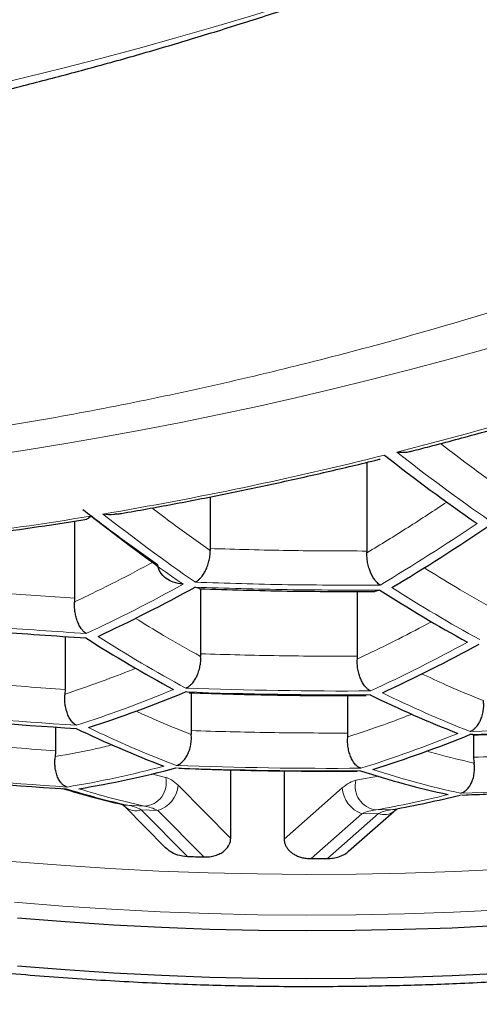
# Model space of a CAD drawing. Header units: millimetres. Extents: x 8 to 869, y 12 to 812.
# Tile 180 of 230: x 487.24 to 489.24, y 652.91 to 657.18. Entities that reach past the tile are written whole.
import ezdxf

# ---------------------------------------------------------------- set-up
doc = ezdxf.new("R2010")
doc.units = ezdxf.units.MM

msp = doc.modelspace()

# ---------------------------------------------------------------- linework, layer by layer
at = {"color": 7, "linetype": 'Continuous', "lineweight": 30}
for p, q in [((488.7488, 654.8748), (488.7488, 655.2603)), ((488.0678, 655.1099), (488.0678, 654.8854)), ((487.4816, 654.6698), (487.4816, 655.0051)), ((488.0678, 654.8854), (488.068, 654.8778)), ((488.7485, 654.8671), (488.7488, 654.8748)), ((488.0218, 654.7115), (488.0024, 654.7179)), ((488.0265, 654.7111), (488.0265, 654.4286)), ((487.4806, 654.6541), (487.4816, 654.6698)), ((488.7075, 654.418), (488.7075, 654.6997)), ((488.8037, 654.7053), (488.7825, 654.6996)), ((487.4403, 654.2738), (487.4403, 654.504)), ((488.0265, 654.4286), (488.027, 654.4168)), ((488.7069, 654.4061), (488.7075, 654.418)), ((487.4387, 654.2536), (487.4403, 654.2738)), ((487.9769, 654.2605), (487.9609, 654.2632)), ((487.9852, 654.2592), (487.9852, 654.095)), ((488.6662, 654.0844), (488.6662, 654.2478)), ((488.7621, 654.2507), (488.7447, 654.2485)), ((487.399, 654.0074), (487.399, 654.1101)), ((487.9852, 654.095), (487.9861, 654.0787)), ((488.6651, 654.068), (488.6662, 654.0844)), ((489.2081, 654.0775), (489.1943, 654.0777)), ((489.2111, 654.0763), (489.2111, 653.9791)), ((488.1573, 653.6271), (488.1573, 653.9255)), ((488.3891, 653.9208), (488.3891, 653.6235)), ((487.6981, 653.7651), (487.8747, 653.5868)), ((488.6686, 653.5711), (488.8648, 653.7445))]:
    msp.add_line(p, q, dxfattribs=at)
at = {"color": 252, "linetype": 'Continuous', "lineweight": 0}
for p, q in [((487.8751, 653.8922), (487.8136, 653.9073)), ((488.798, 653.8979), (488.7008, 653.8793)), ((488.1573, 653.6271), (487.9288, 653.8578)), ((488.6415, 653.8467), (488.3891, 653.6235)), ((487.7103, 653.7707), (487.7827, 653.7668)), ((487.8408, 653.7481), (487.7692, 653.7516)), ((487.7692, 653.7516), (487.97, 653.5488)), ((487.8408, 653.7481), (488.0405, 653.5464)), ((488.7266, 653.7342), (488.5061, 653.5392)), ((488.7985, 653.7355), (488.5766, 653.5393)), ((488.7985, 653.7355), (488.7266, 653.7342)), ((488.7876, 653.7511), (488.8603, 653.7527))]:
    msp.add_line(p, q, dxfattribs=at)
at = {"color": 252, "linetype": 'Continuous', "lineweight": 0, "flags": 128}
for points in [[(487.7103, 653.7707), (487.6958, 653.7721), (487.6881, 653.774)], [(488.8603, 653.7527), (488.8745, 653.7537), (488.8814, 653.7551)], [(487.2079, 653.5275), (487.4198, 653.5104), (487.6324, 653.4964), (487.8456, 653.4854), (488.0592, 653.4775), (488.2732, 653.4726), (488.4873, 653.4708), (488.7015, 653.4721), (488.9155, 653.4764), (489.1292, 653.4837), (489.3425, 653.4941)], [(487.2193, 653.3501), (487.4293, 653.3332), (487.64, 653.3193), (487.8514, 653.3085), (488.0631, 653.3006), (488.2752, 653.2958), (488.4875, 653.294), (488.6998, 653.2952), (488.9119, 653.2995), (489.1238, 653.3067), (489.3352, 653.317)]]:
    msp.add_lwpolyline(points, dxfattribs=at)
at = {"color": 7, "linetype": 'Continuous', "lineweight": 30, "flags": 128}
for points in [[(487.2318, 653.2824), (487.4397, 653.2657), (487.6484, 653.252), (487.8577, 653.2412), (488.0675, 653.2334), (488.2775, 653.2286), (488.4877, 653.2268), (488.6979, 653.2281), (488.908, 653.2323), (489.1178, 653.2395), (489.3272, 653.2497)], [(489.3272, 653.0401), (489.1178, 653.0299), (488.908, 653.0227), (488.6979, 653.0185), (488.4877, 653.0172), (488.2775, 653.019), (488.0675, 653.0238), (487.8577, 653.0316), (487.6484, 653.0424), (487.4397, 653.0561), (487.2318, 653.0728)]]:
    msp.add_lwpolyline(points, dxfattribs=at)
at = {"color": 252, "linetype": 'Continuous', "lineweight": 0}
for centre, radius, start, end in [((483.276, 673.4861), 17.029, 268.10355, 304.67876), ((484.6207, 672.1121), 17.0064, 268.07838, 304.70393), ((484.6607, 671.8988), 17.1219, 284.25975, 288.52257), ((484.9505, 670.7473), 15.9344, 279.58297, 284.07273), ((493.9849, 661.7847), 8.2506, 231.75994, 235.22437), ((485.1466, 669.5684), 14.7393, 274.59843, 279.38495), ((492.5892, 661.4356), 8.1529, 231.8244, 235.32658), ((492.6464, 661.4487), 8.1588, 231.82049, 235.32037), ((484.386, 662.1372), 8.6281, 300.8112, 304.12165), ((484.5583, 660.884), 7.0268, 295.02256, 298.86999), ((492.327, 660.121), 6.4228, 237.29621, 241.24807), ((490.9654, 659.8108), 6.2936, 237.47798, 241.50194), ((485.875, 660.5259), 6.8932, 294.77695, 298.69163), ((485.7585, 659.4536), 5.6089, 287.9694, 292.5499), ((488.6539, 672.9563), 18.7059, 267.87683, 270.33159), ((488.656, 672.9961), 18.7291, 267.87835, 270.33007), ((491.001, 658.7039), 4.953, 243.8137, 248.6279), ((488.6302, 672.5173), 18.4344, 263.95122, 266.4506), ((488.631, 672.3592), 18.2901, 271.76471, 274.27848), ((488.6332, 672.4001), 18.3172, 271.76081, 274.27085), ((489.6265, 658.429), 4.7981, 244.2275, 249.179), ((487.0894, 659.1268), 5.4458, 287.449, 292.153), ((486.7156, 658.2722), 4.4822, 279.396, 284.897), ((488.6043, 672.0155), 18.0843, 267.83463, 270.37379), ((488.5769, 671.5063), 17.6922, 263.73469, 266.33957), ((488.6021, 671.9735), 18.0533, 267.83245, 270.37597), ((489.9598, 657.5541), 3.8166, 251.894, 257.8179), ((487.7756, 653.8689), 0.1023, 274.0245, 13.2132), ((487.8057, 653.8664), 0.1234, 286.5202, 356.0216), ((488.7998, 653.8529), 0.1025, 165.0372, 263.1777), ((488.578, 671.3457), 17.5398, 271.87764, 274.49935), ((488.5803, 671.3892), 17.5751, 271.8721, 274.48854), ((488.548, 657.4056), 3.7302, 252.8106, 257.0216), ((488.6024, 657.3996), 3.7241, 252.761, 257.2848), ((488.7689, 653.8547), 0.1276, 183.5867, 250.6771), ((488.0358, 658.0624), 4.3764, 279.8919, 284.091), ((487.7447, 653.8167), 0.0695, 227.7981, 290.6084), ((488.824, 653.7969), 0.0665, 247.4982, 307.9478)]:
    msp.add_arc(centre, radius, start, end, dxfattribs=at)
at = {"color": 7, "linetype": 'Continuous', "lineweight": 30}
for centre, radius, start, end in [((493.9304, 661.7699), 8.2486, 231.76121, 235.22639), ((484.4412, 662.1221), 8.6221, 300.80506, 304.11762), ((484.6121, 660.8684), 7.023, 295.01578, 298.86507), ((492.2715, 660.1072), 6.4192, 237.30123, 241.25507), ((490.9074, 659.7988), 6.2863, 237.48844, 241.51656), ((485.9311, 660.5119), 6.8857, 294.76281, 298.68136), ((485.813, 659.439), 5.6038, 287.9534, 292.5377), ((490.9447, 658.6914), 4.9481, 243.8264, 248.6448), ((488.628, 672.4763), 18.4073, 263.94362, 266.44671), ((489.5682, 658.4187), 4.79, 244.2499, 249.2089), ((487.1459, 659.1142), 5.4371, 287.4207, 292.1315), ((488.5746, 671.4629), 17.657, 263.72394, 266.33406), ((486.7705, 658.2593), 4.4762, 279.364, 284.8718), ((489.9033, 657.5435), 3.8111, 251.9209, 257.8525), ((488.0891, 658.0673), 4.383, 280.1339, 284.0435), ((488.5064, 668.4886), 14.9494, 267.94358, 268.21402), ((488.5078, 668.548), 15.0088, 269.99339, 270.26275)]:
    msp.add_arc(centre, radius, start, end, dxfattribs=at)
at = {"color": 252, "linetype": 'Continuous', "lineweight": 0}
for points, knots in [([(471.0656, 660.937), (471.0764, 660.8321), (471.098, 660.6223), (471.1452, 660.3082), (471.2034, 659.9942), (471.2737, 659.6804), (471.356, 659.3671), (471.4502, 659.0544), (471.5564, 658.7423), (471.6748, 658.4312), (471.7996, 658.1349), (471.9292, 657.8533), (472.0618, 657.5863), (472.2036, 657.3207), (472.3547, 657.0566), (472.5152, 656.794), (472.685, 656.5331), (472.8642, 656.2741), (473.0539, 656.0157), (473.2543, 655.758), (473.4655, 655.5013), (473.6866, 655.247), (473.9202, 654.9926), (474.1667, 654.7383), (474.4265, 654.4843), (474.6971, 654.2337), (474.9781, 653.9868), (475.2696, 653.744), (475.5717, 653.5052), (475.8847, 653.2705), (476.2084, 653.0403), (476.5427, 652.8147), (476.8834, 652.5968), (477.2301, 652.3865), (477.5824, 652.184), (477.9445, 651.9867), (478.2936, 651.8067), (478.6276, 651.643), (478.9447, 651.4948), (479.2864, 651.3425), (479.654, 651.1873), (480.0487, 651.0302), (480.4518, 650.8794), (480.8629, 650.7354), (481.2609, 650.6051), (481.6444, 650.4877), (482.0121, 650.382), (482.3851, 650.2818), (482.763, 650.1871), (483.1453, 650.0982), (483.5292, 650.0159), (483.9144, 649.9402), (484.3006, 649.8709), (484.6903, 649.8077), (485.0849, 649.7505), (485.4843, 649.6995), (485.8883, 649.6547), (486.2945, 649.6166), (486.7058, 649.5848), (487.122, 649.5598), (487.5427, 649.5416), (487.9643, 649.5307), (488.3648, 649.5272), (488.7439, 649.53), (489.1012, 649.5379), (489.4581, 649.5509), (489.8155, 649.5692), (490.1733, 649.5927), (490.5312, 649.6214), (490.8875, 649.6553), (491.2548, 649.6957), (491.6327, 649.7432), (492.0204, 649.7984), (492.4051, 649.8596), (492.7881, 649.9271), (493.169, 650.0008), (493.5476, 650.0807), (493.9221, 650.1662), (494.2945, 650.2579), (494.6648, 650.3556), (495.0325, 650.4595), (495.395, 650.5688), (495.7531, 650.6835), (496.1066, 650.8036), (496.4552, 650.9291), (496.7979, 651.0594), (497.1356, 651.1947), (497.4682, 651.335), (497.7955, 651.4801), (498.1164, 651.6294), (498.4329, 651.7838), (498.7446, 651.9433), (499.0514, 652.1076), (499.3513, 652.2758), (499.6489, 652.4504), (499.9438, 652.6315), (500.2356, 652.819), (500.5196, 653.0101), (500.7896, 653.2), (501.0459, 653.3883), (501.2894, 653.5747), (501.5461, 653.7796), (501.8139, 654.0036), (502.0907, 654.2475), (502.3569, 654.4948), (502.6197, 654.7521), (502.878, 655.0195), (503.1308, 655.2971), (503.374, 655.5806), (503.6071, 655.8698), (503.8298, 656.1646), (504.0319, 656.4507), (504.2151, 656.7275), (504.3809, 656.9946), (504.5371, 657.2635), (504.6837, 657.534), (504.8207, 657.8061), (504.9482, 658.0797), (505.0661, 658.3545), (505.1751, 658.6318), (505.2749, 658.9116), (505.3655, 659.1938), (505.4464, 659.4769), (505.5183, 659.7637), (505.5809, 660.054), (505.6336, 660.3478), (505.6768, 660.6422), (505.6969, 660.8387), (505.7069, 660.937)], [0, 0, 0, 0, 0.009676, 0.019353, 0.029029, 0.038747, 0.048466, 0.058183, 0.067939, 0.077695, 0.08745, 0.095942, 0.104436, 0.112929, 0.121421, 0.12992, 0.138419, 0.146919, 0.155417, 0.164055, 0.172694, 0.181333, 0.18997, 0.198897, 0.207826, 0.216756, 0.225682, 0.234581, 0.243486, 0.252394, 0.261301, 0.270205, 0.279103, 0.287669, 0.296238, 0.304807, 0.313372, 0.320362, 0.327353, 0.334343, 0.342517, 0.350697, 0.358877, 0.367056, 0.375229, 0.38218, 0.389137, 0.396096, 0.403055, 0.410011, 0.416962, 0.423763, 0.430566, 0.437369, 0.444169, 0.451064, 0.457962, 0.46486, 0.471755, 0.478814, 0.485877, 0.49294, 0.499999, 0.505982, 0.511968, 0.517953, 0.523936, 0.529988, 0.536041, 0.542095, 0.548146, 0.55485, 0.561557, 0.568264, 0.574968, 0.581759, 0.588553, 0.595347, 0.602139, 0.609068, 0.615999, 0.62293, 0.629859, 0.636849, 0.643841, 0.650833, 0.657822, 0.664882, 0.671943, 0.679005, 0.686064, 0.693263, 0.700463, 0.707663, 0.714862, 0.722411, 0.729962, 0.737513, 0.745062, 0.752086, 0.759111, 0.766136, 0.774937, 0.783741, 0.792544, 0.801346, 0.810862, 0.820379, 0.829894, 0.839682, 0.849472, 0.85926, 0.867918, 0.876578, 0.885237, 0.893895, 0.902559, 0.911225, 0.919891, 0.928556, 0.93735, 0.946147, 0.954943, 0.963738, 0.972803, 0.981869, 0.990935, 1, 1, 1, 1]), ([(473.0052, 659.4158), (473.0397, 659.3123), (473.1087, 659.1052), (473.2285, 658.7965), (473.3604, 658.4891), (473.5055, 658.1836), (473.6635, 657.88), (473.8346, 657.5784), (474.0187, 657.2792), (474.2159, 656.9824), (474.4298, 656.6833), (474.6614, 656.3822), (474.9115, 656.0796), (475.1647, 655.7937), (475.419, 655.5244), (475.6723, 655.2711), (475.9369, 655.0213), (476.2128, 654.7752), (476.5001, 654.5329), (476.7988, 654.2947), (477.109, 654.0609), (477.4305, 653.8317), (477.7409, 653.6226), (478.0376, 653.4328), (478.3183, 653.2612), (478.6063, 653.0933), (478.9, 652.93), (479.1994, 652.7714), (479.5042, 652.6175), (479.8159, 652.4678), (480.1344, 652.3224), (480.4596, 652.1815), (480.7915, 652.0452), (481.13, 651.9138), (481.4801, 651.7856), (481.8422, 651.6612), (482.2164, 651.5408), (482.5971, 651.4267), (482.9597, 651.3258), (483.3029, 651.2368), (483.6254, 651.1587), (483.9515, 651.0851), (484.281, 651.0163), (484.6139, 650.9524), (484.9499, 650.8935), (485.2888, 650.8396), (485.6358, 650.7902), (485.9909, 650.7455), (486.3541, 650.706), (486.7192, 650.6723), (487.0802, 650.6451), (487.4369, 650.624), (487.7889, 650.6089), (488.1415, 650.5993), (488.4945, 650.5953), (488.8475, 650.5972), (489.2003, 650.6047), (489.5526, 650.6178), (489.9107, 650.6368), (490.2744, 650.6621), (490.6432, 650.6941), (491.0101, 650.732), (491.3996, 650.7789), (491.8106, 650.8363), (492.2421, 650.9056), (492.6705, 650.9834), (493.0951, 651.0698), (493.5155, 651.1644), (493.9313, 651.267), (494.3419, 651.3775), (494.7471, 651.4957), (495.1185, 651.6127), (495.4575, 651.7266), (495.7655, 651.8361), (496.0685, 651.9497), (496.3993, 652.0804), (496.7558, 652.2295), (497.1352, 652.3987), (497.5097, 652.5762), (497.8786, 652.7621), (498.2415, 652.9562), (498.5706, 653.1429), (498.8682, 653.3208), (499.1365, 653.4887), (499.3979, 653.6598), (499.6805, 653.8533), (499.9816, 654.0703), (500.2978, 654.3119), (500.6017, 654.5581), (500.8934, 654.8087), (501.1727, 655.0634), (501.4465, 655.3283), (501.7137, 655.6033), (501.9732, 655.8887), (502.2082, 656.1651), (502.4207, 656.4317), (502.6128, 656.688), (502.7946, 656.9465), (502.966, 657.2071), (503.1273, 657.4696), (503.2783, 657.7339), (503.4192, 657.9998), (503.5512, 658.2699), (503.6741, 658.5442), (503.7873, 658.8225), (503.8906, 659.102), (503.9504, 659.2892), (503.9803, 659.3828)], [0, 0, 0, 0, 0.011929, 0.02386, 0.035789, 0.047719, 0.05965, 0.071579, 0.083509, 0.095441, 0.107371, 0.119915, 0.132462, 0.145006, 0.155908, 0.166812, 0.177714, 0.188618, 0.199523, 0.210426, 0.221331, 0.232237, 0.243142, 0.251829, 0.260518, 0.269207, 0.277894, 0.286451, 0.29501, 0.30357, 0.312126, 0.320685, 0.329247, 0.337809, 0.346367, 0.355315, 0.364266, 0.373217, 0.382164, 0.389432, 0.396703, 0.403974, 0.411242, 0.418512, 0.425784, 0.433057, 0.440326, 0.447952, 0.455581, 0.46321, 0.470835, 0.478107, 0.485381, 0.492656, 0.499927, 0.507198, 0.514473, 0.521748, 0.52902, 0.53671, 0.544404, 0.552098, 0.559788, 0.569053, 0.578321, 0.587586, 0.596954, 0.606326, 0.615695, 0.62516, 0.634627, 0.644092, 0.651667, 0.659244, 0.666821, 0.674396, 0.684494, 0.694594, 0.704692, 0.715164, 0.725639, 0.736112, 0.744526, 0.752941, 0.761357, 0.769771, 0.780988, 0.792207, 0.803424, 0.814639, 0.825856, 0.837072, 0.84911, 0.861151, 0.873189, 0.883652, 0.894117, 0.904583, 0.915046, 0.925508, 0.935972, 0.946436, 0.956898, 0.967672, 0.978449, 0.989226, 1, 1, 1, 1]), ([(504.5758, 659.4086), (504.5402, 659.2996), (504.469, 659.0814), (504.3448, 658.756), (504.2078, 658.4322), (504.0567, 658.1102), (503.892, 657.7902), (503.7133, 657.4724), (503.5208, 657.157), (503.3142, 656.8443), (503.1091, 656.5561), (502.9086, 656.2922), (502.7156, 656.0518), (502.5138, 655.8136), (502.2937, 655.5671), (502.0538, 655.313), (501.7925, 655.0518), (501.5196, 654.7942), (501.2351, 654.5403), (500.9388, 654.2904), (500.6307, 654.0448), (500.3109, 653.8036), (499.9793, 653.5672), (499.6593, 653.3516), (499.3533, 653.1557), (499.0639, 652.9788), (498.767, 652.8056), (498.4634, 652.6367), (498.1531, 652.4722), (497.8362, 652.3122), (497.5122, 652.1565), (497.181, 652.0054), (496.8428, 651.8589), (496.4976, 651.7173), (496.1456, 651.5808), (495.7815, 651.4475), (495.4048, 651.3182), (495.0155, 651.1931), (494.6195, 651.0746), (494.2302, 650.9663), (493.8486, 650.8679), (493.4755, 650.7786), (493.0979, 650.6953), (492.7141, 650.6177), (492.3242, 650.5461), (491.9286, 650.4808), (491.5294, 650.4223), (491.1298, 650.371), (490.73, 650.3268), (490.3304, 650.2897), (489.9288, 650.2594), (489.5257, 650.2359), (489.1335, 650.22), (488.7526, 650.2109), (488.3832, 650.208), (488.0138, 650.211), (487.6448, 650.2199), (487.2764, 650.2347), (486.9089, 650.2553), (486.5427, 650.2816), (486.1711, 650.3142), (485.7946, 650.3535), (485.4135, 650.3997), (485.0351, 650.452), (484.6707, 650.5087), (484.3201, 650.5691), (483.9833, 650.6326), (483.6497, 650.7009), (483.2812, 650.7822), (482.8794, 650.8785), (482.4466, 650.9919), (482.0195, 651.1134), (481.5985, 651.2428), (481.184, 651.38), (480.8022, 651.5156), (480.4517, 651.6479), (480.1308, 651.7757), (479.8157, 651.9076), (479.5066, 652.0436), (479.2034, 652.1835), (478.9063, 652.3272), (478.6152, 652.4745), (478.3268, 652.6272), (478.0415, 652.7852), (477.7594, 652.9487), (477.4841, 653.1155), (477.208, 653.2901), (476.932, 653.4728), (476.6565, 653.6638), (476.3889, 653.858), (476.1292, 654.0553), (475.8773, 654.2556), (475.6332, 654.4588), (475.397, 654.6647), (475.1431, 654.8963), (474.875, 655.1546), (474.5962, 655.4404), (474.3482, 655.7113), (474.1282, 655.9661), (473.9334, 656.2041), (473.7472, 656.4442), (473.5581, 656.7022), (473.368, 656.9785), (473.1792, 657.2734), (473.0027, 657.5706), (472.8384, 657.8698), (472.6865, 658.1709), (472.5457, 658.4757), (472.4168, 658.7839), (472.2988, 659.0954), (472.2307, 659.3042), (472.1967, 659.4086)], [0, 0, 0, 0, 0.012016, 0.024033, 0.036048, 0.048064, 0.060082, 0.072098, 0.084115, 0.096133, 0.10815, 0.117635, 0.127123, 0.13661, 0.146096, 0.156851, 0.167607, 0.178362, 0.189118, 0.199876, 0.210632, 0.221389, 0.232148, 0.242905, 0.251473, 0.260044, 0.268615, 0.277183, 0.285693, 0.294205, 0.302717, 0.311226, 0.319737, 0.328252, 0.336766, 0.345277, 0.354177, 0.363082, 0.371986, 0.380886, 0.388912, 0.396942, 0.404972, 0.412998, 0.42114, 0.429286, 0.437432, 0.445574, 0.453556, 0.461544, 0.469534, 0.477521, 0.485503, 0.492781, 0.500061, 0.507341, 0.514619, 0.521895, 0.529175, 0.536455, 0.543732, 0.551421, 0.559114, 0.566808, 0.574497, 0.581517, 0.58854, 0.595563, 0.602583, 0.612044, 0.621507, 0.630968, 0.64052, 0.650076, 0.659629, 0.667457, 0.675287, 0.683117, 0.690945, 0.698771, 0.706599, 0.714428, 0.722254, 0.730365, 0.738477, 0.74659, 0.754701, 0.763481, 0.772263, 0.781045, 0.789825, 0.798603, 0.807384, 0.816165, 0.824943, 0.836647, 0.848353, 0.860056, 0.869478, 0.878902, 0.888325, 0.897747, 0.909039, 0.920333, 0.931625, 0.942916, 0.954209, 0.965501, 0.977, 0.988501, 1, 1, 1, 1]), ([(494.2205, 658.2521), (494.091, 658.1685), (493.8324, 658.0013), (493.4397, 657.7628), (493.0442, 657.5337), (492.6453, 657.3147), (492.2434, 657.1056), (491.8366, 656.9058), (491.4368, 656.7207), (491.0446, 656.5499), (490.6624, 656.3933), (490.2794, 656.2464), (489.8955, 656.1089), (489.5107, 655.981), (489.1135, 655.8592), (488.7046, 655.7446), (488.2847, 655.6386), (487.866, 655.5446), (487.4485, 655.4626), (487.0321, 655.3926), (486.6188, 655.3349), (486.1962, 655.2879), (485.7653, 655.253), (485.3253, 655.2312), (484.8893, 655.2241), (484.4568, 655.2302), (484.1723, 655.2465), (484.03, 655.2546)], [0, 0, 0, 0, 0.0397364, 0.0794008, 0.1190259, 0.1586445, 0.1982897, 0.2379942, 0.2782473, 0.3152331, 0.3521728, 0.3890928, 0.4260199, 0.4629806, 0.5000015, 0.5404084, 0.5807374, 0.621023, 0.6612996, 0.7016019, 0.7419643, 0.7818787, 0.8255224, 0.8691127, 0.9126932, 0.9563078, 1, 1, 1, 1]), ([(489.3355, 655.1444), (489.2816, 655.1825), (489.1924, 655.2456), (489.1027, 655.3141), (489.0672, 655.3413)], [0, 0, 0, 0, 0.603778, 1, 1, 1, 1]), ([(488.068, 654.8778), (488.0142, 654.9157), (487.9302, 654.9748), (487.8458, 655.0391), (487.8155, 655.0621)], [0, 0, 0, 0, 0.640925, 1, 1, 1, 1]), ([(489.0952, 655.0875), (489.0391, 655.0503), (488.9232, 654.9737), (488.808, 654.9034), (488.7485, 654.8671)], [0, 0, 0, 0, 0.484119, 1, 1, 1, 1]), ([(487.8238, 654.8283), (487.7689, 654.7989), (487.6541, 654.7375), (487.5401, 654.6827), (487.4806, 654.6541)], [0, 0, 0, 0, 0.477959, 1, 1, 1, 1]), ([(489.2946, 654.6257), (489.2407, 654.6561), (489.1415, 654.712), (489.0415, 654.7743), (488.9958, 654.8028)], [0, 0, 0, 0, 0.542876, 1, 1, 1, 1]), ([(488.0024, 654.7179), (488.1359, 654.7136), (488.403, 654.705), (488.6701, 654.7052), (488.8037, 654.7053)], [0, 0, 0, 0, 0.499858, 1, 1, 1, 1]), ([(488.8054, 654.7268), (488.6718, 654.7267), (488.4047, 654.7265), (488.1376, 654.7351), (488.0041, 654.7394)], [0, 0, 0, 0, 0.50014, 1, 1, 1, 1]), ([(487.5305, 654.5168), (487.3967, 654.5255), (487.1292, 654.543), (486.8625, 654.5693), (486.7292, 654.5824)], [0, 0, 0, 0, 0.500242, 1, 1, 1, 1]), ([(488.027, 654.4168), (487.9732, 654.4467), (487.8788, 654.4993), (487.7837, 654.5581), (487.7428, 654.5834)], [0, 0, 0, 0, 0.569953, 1, 1, 1, 1]), ([(489.0289, 654.5676), (488.981, 654.5423), (488.8733, 654.4851), (488.7663, 654.4344), (488.7069, 654.4061)], [0, 0, 0, 0, 0.444287, 1, 1, 1, 1]), ([(487.7459, 654.366), (487.7031, 654.349), (487.6001, 654.3082), (487.4982, 654.2737), (487.4387, 654.2536)], [0, 0, 0, 0, 0.416171, 1, 1, 1, 1]), ([(489.2538, 654.2253), (489.1999, 654.2471), (489.1109, 654.2832), (489.0209, 654.3256), (488.9854, 654.3423)], [0, 0, 0, 0, 0.604937, 1, 1, 1, 1]), ([(487.9861, 654.0787), (487.9324, 654.0998), (487.8526, 654.1312), (487.772, 654.1682), (487.7457, 654.1803)], [0, 0, 0, 0, 0.674109, 1, 1, 1, 1]), ([(488.9444, 654.167), (488.9108, 654.154), (488.8171, 654.1178), (488.7245, 654.0875), (488.6651, 654.068)], [0, 0, 0, 0, 0.358805, 1, 1, 1, 1]), ([(487.6449, 654.0334), (487.6218, 654.0278), (487.5383, 654.0076), (487.4561, 653.993), (487.3966, 653.9825)], [0, 0, 0, 0, 0.277068, 1, 1, 1, 1]), ([(489.2132, 653.9541), (489.1594, 653.9663), (489.0915, 653.9817), (489.0226, 654.0023), (489.0083, 654.0066)], [0, 0, 0, 0, 0.792408, 1, 1, 1, 1]), ([(487.9288, 653.8578), (487.9195, 653.8664), (487.901, 653.8835), (487.8837, 653.8893), (487.8751, 653.8922)], [0, 0, 0, 0, 0.503928, 1, 1, 1, 1]), ([(488.7008, 653.8793), (488.6913, 653.8767), (488.6722, 653.8715), (488.6518, 653.855), (488.6415, 653.8467)], [0, 0, 0, 0, 0.496072, 1, 1, 1, 1]), ([(487.7692, 653.7516), (487.7593, 653.7562), (487.7397, 653.7654), (487.7201, 653.7689), (487.7103, 653.7707)], [0, 0, 0, 0, 0.500475, 1, 1, 1, 1]), ([(487.7827, 653.7668), (487.7924, 653.7651), (487.8118, 653.7617), (487.8311, 653.7526), (487.8408, 653.7481)], [0, 0, 0, 0, 0.499532, 1, 1, 1, 1]), ([(488.7266, 653.7342), (488.7368, 653.7385), (488.7572, 653.7469), (488.7775, 653.7497), (488.7876, 653.7511)], [0, 0, 0, 0, 0.500468, 1, 1, 1, 1]), ([(488.8603, 653.7527), (488.8501, 653.7513), (488.8295, 653.7483), (488.8088, 653.7398), (488.7985, 653.7355)], [0, 0, 0, 0, 0.499525, 1, 1, 1, 1])]:
    msp.add_open_spline(points, degree=3, knots=knots, dxfattribs=at)
at = {"color": 7, "linetype": 'Continuous', "lineweight": 30}
for points, knots in [([(482.741, 656.4499), (482.804, 656.4459), (482.9365, 656.4375), (483.1401, 656.4289), (483.3513, 656.4231), (483.5637, 656.4208), (483.7771, 656.4219), (483.9916, 656.4264), (484.2071, 656.4344), (484.4236, 656.4458), (484.6409, 656.4606), (484.8591, 656.4789), (485.0781, 656.5006), (485.2978, 656.5257), (485.5182, 656.5543), (485.7393, 656.5863), (485.9609, 656.6217), (486.1831, 656.6605), (486.4057, 656.7027), (486.6288, 656.7484), (486.8523, 656.7974), (487.0762, 656.8499), (487.3003, 656.9057), (487.5246, 656.9649), (487.7492, 657.0275), (487.9739, 657.0935), (488.1987, 657.1628), (488.4235, 657.2354), (488.6483, 657.3114), (488.8731, 657.3907), (489.0978, 657.4734), (489.3223, 657.5593), (489.5467, 657.6485), (489.7708, 657.7411), (489.9946, 657.8369), (490.2182, 657.936), (490.4414, 658.0383), (490.6641, 658.1439), (490.8865, 658.2527), (491.1084, 658.3648), (491.3298, 658.4802), (491.5506, 658.5987), (491.771, 658.7206), (491.9907, 658.8456), (492.2023, 658.9696), (492.4132, 659.0964), (492.6157, 659.2215), (492.8115, 659.3452), (492.9343, 659.4253), (492.9928, 659.4635)], [0, 0, 0, 0, 0.019234, 0.040468, 0.061712, 0.082964, 0.104226, 0.125496, 0.146775, 0.168063, 0.18936, 0.210665, 0.23198, 0.253303, 0.274635, 0.295975, 0.317325, 0.338685, 0.360053, 0.381432, 0.40282, 0.424219, 0.445628, 0.467047, 0.488479, 0.509921, 0.531377, 0.552845, 0.574326, 0.595822, 0.617333, 0.638859, 0.660403, 0.681964, 0.703545, 0.725146, 0.746769, 0.768416, 0.790088, 0.811789, 0.833519, 0.855283, 0.877082, 0.898922, 0.920805, 0.940486, 0.962407, 0.98208, 1, 1, 1, 1]), ([(473.2235, 658.3332), (473.2327, 658.3142), (473.2684, 658.2407), (473.3343, 658.1136), (473.4209, 657.9519), (473.5113, 657.7912), (473.6049, 657.6314), (473.7021, 657.4725), (473.8027, 657.3145), (473.9067, 657.1574), (474.0141, 657.0011), (474.1251, 656.8457), (474.2389, 656.6918), (474.3558, 656.5395), (474.4755, 656.3889), (474.5983, 656.2395), (474.7242, 656.0915), (474.8529, 655.9451), (474.9843, 655.8004), (475.1184, 655.6574), (475.2553, 655.5159), (475.3948, 655.3762), (475.537, 655.2381), (475.6816, 655.1018), (475.8287, 654.9674), (475.9783, 654.8347), (476.1304, 654.7038), (476.2849, 654.5745), (476.4421, 654.447), (476.6017, 654.3211), (476.7636, 654.197), (476.9276, 654.075), (477.0936, 653.9549), (477.2617, 653.8367), (477.4319, 653.7205), (477.6042, 653.6062), (477.7787, 653.4937), (477.9544, 653.3836), (478.1318, 653.2756), (478.3107, 653.1698), (478.492, 653.0657), (478.6754, 652.9634), (478.8604, 652.8631), (479.047, 652.7649), (479.2348, 652.6689), (479.4236, 652.5752), (479.6133, 652.484), (479.8046, 652.3946), (479.9976, 652.3072), (480.1924, 652.2217), (480.388, 652.1384), (480.5845, 652.0574), (480.782, 651.9786), (480.9804, 651.902), (481.1799, 651.8275), (481.3805, 651.7551), (481.5818, 651.6849), (481.784, 651.6169), (481.9872, 651.551), (482.1918, 651.487), (482.3979, 651.425), (482.6051, 651.365), (482.8132, 651.307), (483.022, 651.2512), (483.2311, 651.1976), (483.4404, 651.1463), (483.6496, 651.0972), (483.859, 651.0503), (484.0688, 651.0056), (484.2791, 650.9629), (484.4898, 650.9224), (484.7008, 650.884), (484.9122, 650.8477), (485.1241, 650.8135), (485.3363, 650.7814), (485.549, 650.7513), (485.7622, 650.7233), (485.976, 650.6974), (486.1899, 650.6736), (486.4039, 650.6518), (486.6182, 650.6322), (486.8334, 650.6145), (487.0493, 650.5988), (487.2654, 650.5852), (487.4815, 650.5737), (487.6974, 650.5643), (487.9126, 650.5569), (488.1269, 650.5517), (488.3401, 650.5485), (488.5523, 650.5474), (488.7647, 650.5483), (488.9777, 650.5513), (489.1914, 650.5563), (489.4051, 650.5634), (489.6187, 650.5725), (489.8324, 650.5837), (490.0462, 650.597), (490.2601, 650.6123), (490.4741, 650.6297), (490.6883, 650.6492), (490.9026, 650.6708), (491.1164, 650.6944), (491.3296, 650.72), (491.542, 650.7477), (491.7539, 650.7774), (491.9648, 650.809), (492.1743, 650.8426), (492.3829, 650.8782), (492.591, 650.9158), (492.799, 650.9555), (493.0069, 650.9974), (493.2146, 651.0414), (493.4224, 651.0875), (493.6299, 651.1359), (493.837, 651.1863), (494.0434, 651.2388), (494.249, 651.2934), (494.4538, 651.35), (494.6578, 651.4087), (494.8609, 651.4694), (495.0631, 651.5322), (495.2644, 651.5971), (495.4645, 651.664), (495.6632, 651.7328), (495.8607, 651.8036), (496.0569, 651.8763), (496.252, 651.9511), (496.446, 652.028), (496.6389, 652.107), (496.831, 652.1881), (497.022, 652.2714), (497.2123, 652.3569), (497.4018, 652.4447), (497.59, 652.5346), (497.7766, 652.6265), (497.9614, 652.7202), (498.1448, 652.816), (498.3267, 652.9138), (498.507, 653.0136), (498.6855, 653.1154), (498.8622, 653.2191), (499.0367, 653.3245), (499.2089, 653.4316), (499.3796, 653.5407), (499.5486, 653.6519), (499.7161, 653.7653), (499.8815, 653.8806), (500.0448, 653.9977), (500.2061, 654.1167), (500.3654, 654.2376), (500.5226, 654.3604), (500.6779, 654.4853), (500.8309, 654.6121), (500.9815, 654.7405), (501.1295, 654.8705), (501.275, 655.0023), (501.418, 655.1357), (501.5585, 655.2709), (501.6966, 655.4078), (501.8323, 655.5466), (501.9652, 655.687), (502.0953, 655.8289), (502.2226, 655.9721), (502.3472, 656.1172), (502.4691, 656.2639), (502.5881, 656.4121), (502.7041, 656.5615), (502.8169, 656.7122), (502.9263, 656.8636), (503.0328, 657.0167), (503.1364, 657.1712), (503.2371, 657.3275), (503.3345, 657.4846), (503.428, 657.6426), (503.4913, 657.7523), (503.5224, 657.8095), (503.5246, 657.8135)], [0, 0, 0, 0, 0.002432, 0.009386, 0.016326, 0.023255, 0.030174, 0.037084, 0.043989, 0.050888, 0.057783, 0.064677, 0.071573, 0.078368, 0.08517, 0.091952, 0.09871, 0.105439, 0.112137, 0.118799, 0.125421, 0.132041, 0.138613, 0.14515, 0.151654, 0.158127, 0.16457, 0.170987, 0.177378, 0.183754, 0.190095, 0.196396, 0.202661, 0.208891, 0.21509, 0.22126, 0.227404, 0.233524, 0.239533, 0.245547, 0.251546, 0.257522, 0.263468, 0.269378, 0.275246, 0.281067, 0.286836, 0.292549, 0.298303, 0.304005, 0.309666, 0.315288, 0.320873, 0.326425, 0.331947, 0.33744, 0.342908, 0.348323, 0.353721, 0.359115, 0.364499, 0.369866, 0.375211, 0.38053, 0.385818, 0.39107, 0.396281, 0.401449, 0.406608, 0.411745, 0.416858, 0.42195, 0.427023, 0.43208, 0.437123, 0.442154, 0.447176, 0.452191, 0.457202, 0.462174, 0.467152, 0.472139, 0.47713, 0.482117, 0.487094, 0.492056, 0.496999, 0.501916, 0.506804, 0.511657, 0.516507, 0.521405, 0.526304, 0.531208, 0.536117, 0.541035, 0.545964, 0.550905, 0.555861, 0.560834, 0.565828, 0.570841, 0.575822, 0.580828, 0.585844, 0.590857, 0.595853, 0.600843, 0.605865, 0.61091, 0.615981, 0.621079, 0.62621, 0.63138, 0.636569, 0.641777, 0.647007, 0.652258, 0.657531, 0.662827, 0.668146, 0.67349, 0.678855, 0.684233, 0.689627, 0.695045, 0.700489, 0.705963, 0.71147, 0.717011, 0.722592, 0.728214, 0.733881, 0.73961, 0.745324, 0.751076, 0.756864, 0.762685, 0.768538, 0.774419, 0.780326, 0.786256, 0.792201, 0.798154, 0.804199, 0.810268, 0.816365, 0.822493, 0.828653, 0.834849, 0.841085, 0.847362, 0.853684, 0.860017, 0.866376, 0.872764, 0.879182, 0.885632, 0.892117, 0.898638, 0.905211, 0.911765, 0.918363, 0.925001, 0.931671, 0.938368, 0.945085, 0.951815, 0.95855, 0.965271, 0.972104, 0.978939, 0.98578, 0.992627, 0.999483, 1, 1, 1, 1]), ([(471.4486, 657.9763), (471.4506, 657.9722), (471.4807, 657.9101), (471.542, 657.7909), (471.6328, 657.6188), (471.7273, 657.448), (471.825, 657.2785), (471.9259, 657.1104), (472.0301, 656.9432), (472.1377, 656.7772), (472.2486, 656.6123), (472.3625, 656.4489), (472.4795, 656.2869), (472.5997, 656.1262), (472.7229, 655.967), (472.8492, 655.809), (472.9787, 655.6524), (473.1113, 655.4971), (473.2467, 655.3435), (473.3849, 655.1914), (473.526, 655.0409), (473.6699, 654.892), (473.8166, 654.7447), (473.9659, 654.5992), (474.1178, 654.4554), (474.2722, 654.3135), (474.4291, 654.1734), (474.5883, 654.0353), (474.7498, 653.899), (474.9139, 653.7645), (475.0803, 653.6318), (475.249, 653.501), (475.4196, 653.3723), (475.5924, 653.2457), (475.7672, 653.1209), (475.9441, 652.9981), (476.1231, 652.8772), (476.3043, 652.7583), (476.4876, 652.6411), (476.673, 652.5259), (476.86, 652.4128), (477.0487, 652.3019), (477.2389, 652.1931), (477.431, 652.0863), (477.6247, 651.9815), (477.8202, 651.8787), (478.0173, 651.778), (478.216, 651.6794), (478.4163, 651.5828), (478.6182, 651.4882), (478.8216, 651.3957), (479.0266, 651.3052), (479.2327, 651.2169), (479.4398, 651.1308), (479.6475, 651.0471), (479.8561, 650.9656), (480.0657, 650.8863), (480.2762, 650.8091), (480.4878, 650.7341), (480.7004, 650.6612), (480.9141, 650.5904), (481.1289, 650.5216), (481.3448, 650.455), (481.5618, 650.3903), (481.78, 650.3277), (481.9984, 650.2674), (482.2174, 650.2092), (482.437, 650.1533), (482.6582, 650.0992), (482.8806, 650.0471), (483.1039, 649.997), (483.328, 649.9491), (483.5525, 649.9032), (483.7773, 649.8595), (484.0022, 649.8181), (484.2269, 649.7788), (484.4513, 649.7418), (484.6752, 649.707), (484.8983, 649.6745), (485.1226, 649.644), (485.3485, 649.6153), (485.5761, 649.5886), (485.8038, 649.564), (486.0316, 649.5414), (486.2594, 649.521), (486.4873, 649.5027), (486.7153, 649.4865), (486.9434, 649.4723), (487.1718, 649.4603), (487.4004, 649.4503), (487.6292, 649.4424), (487.8584, 649.4365), (488.0877, 649.4327), (488.3165, 649.4311), (488.5445, 649.4315), (488.7719, 649.4339), (488.9994, 649.4385), (489.2271, 649.4451), (489.4549, 649.4537), (489.6827, 649.4645), (489.9106, 649.4773), (490.1385, 649.4922), (490.3663, 649.5092), (490.594, 649.5282), (490.8215, 649.5493), (491.0488, 649.5725), (491.2759, 649.5978), (491.5023, 649.625), (491.7279, 649.6544), (491.9527, 649.6857), (492.1767, 649.719), (492.4, 649.7544), (492.6228, 649.7918), (492.845, 649.8313), (493.0667, 649.8728), (493.288, 649.9165), (493.5088, 649.9622), (493.7292, 650.0101), (493.9492, 650.06), (494.1689, 650.1122), (494.3885, 650.1665), (494.6069, 650.2228), (494.824, 650.2811), (495.0399, 650.3413), (495.2554, 650.4037), (495.4707, 650.4684), (495.6856, 650.5353), (495.8998, 650.6043), (496.1132, 650.6755), (496.3254, 650.7487), (496.5364, 650.8239), (496.7459, 650.901), (496.9537, 650.98), (497.1594, 651.0608), (497.3622, 651.1429), (497.5646, 651.2274), (497.7667, 651.3142), (497.9693, 651.4039), (498.1703, 651.4955), (498.3696, 651.5891), (498.5673, 651.6846), (498.7635, 651.7821), (498.9581, 651.8817), (499.1512, 651.9833), (499.3428, 652.0869), (499.5329, 652.1927), (499.7217, 652.3007), (499.9089, 652.4107), (500.0942, 652.5227), (500.2776, 652.6366), (500.4591, 652.7525), (500.6389, 652.8704), (500.8168, 652.9903), (500.9926, 653.1121), (501.1663, 653.2358), (501.3382, 653.3616), (501.5081, 653.4893), (501.6752, 653.6185), (501.84, 653.7495), (502.0025, 653.8823), (502.1632, 654.0172), (502.3212, 654.1539), (502.4768, 654.2921), (502.6297, 654.4321), (502.7801, 654.5738), (502.928, 654.7172), (503.0734, 654.8623), (503.2163, 655.0093), (503.3568, 655.1582), (503.4948, 655.3089), (503.6299, 655.4612), (503.7621, 655.6149), (503.8914, 655.7701), (504.0179, 655.9269), (504.1413, 656.0851), (504.2618, 656.2448), (504.3793, 656.4059), (504.4936, 656.5683), (504.6048, 656.732), (504.7126, 656.8966), (504.8172, 657.0625), (504.9186, 657.2296), (505.0169, 657.3981), (505.1118, 657.5675), (505.2031, 657.7379), (505.2734, 657.8735), (505.312, 657.9525), (505.3226, 657.9742)], [0, 0, 0, 0, 0.000463, 0.006957, 0.013435, 0.019896, 0.026334, 0.032748, 0.039133, 0.045549, 0.051925, 0.05828, 0.064614, 0.070929, 0.077226, 0.083508, 0.089775, 0.09603, 0.102273, 0.108462, 0.11465, 0.120816, 0.126956, 0.13307, 0.139157, 0.145215, 0.151244, 0.157241, 0.163208, 0.16914, 0.175079, 0.180965, 0.186817, 0.192639, 0.198431, 0.204196, 0.209936, 0.215651, 0.221345, 0.227018, 0.232673, 0.238255, 0.243829, 0.249375, 0.254894, 0.260386, 0.265852, 0.271294, 0.27671, 0.282103, 0.287474, 0.292822, 0.298149, 0.303432, 0.308674, 0.313884, 0.319066, 0.324221, 0.329351, 0.334458, 0.339543, 0.34461, 0.349659, 0.354693, 0.359713, 0.364724, 0.369655, 0.3746, 0.379544, 0.38448, 0.389405, 0.394316, 0.399208, 0.404079, 0.408925, 0.413743, 0.41853, 0.423284, 0.428001, 0.432677, 0.43745, 0.442208, 0.446951, 0.451679, 0.456396, 0.461103, 0.465802, 0.470495, 0.475184, 0.479871, 0.484558, 0.489246, 0.493938, 0.498631, 0.503277, 0.507925, 0.512579, 0.51724, 0.521907, 0.526582, 0.531265, 0.535955, 0.540654, 0.545361, 0.550077, 0.554803, 0.559538, 0.564279, 0.569015, 0.57375, 0.578491, 0.583239, 0.587997, 0.592766, 0.59755, 0.602349, 0.607167, 0.612004, 0.616864, 0.621749, 0.62666, 0.631606, 0.636518, 0.641451, 0.646422, 0.651428, 0.656464, 0.661529, 0.666617, 0.671727, 0.676852, 0.68199, 0.687137, 0.692286, 0.697432, 0.702526, 0.707802, 0.713094, 0.718403, 0.723732, 0.729083, 0.734457, 0.739857, 0.745285, 0.750742, 0.756231, 0.761755, 0.767325, 0.772903, 0.77851, 0.784146, 0.789814, 0.795518, 0.801238, 0.806983, 0.812771, 0.818594, 0.82444, 0.830244, 0.836145, 0.842062, 0.847998, 0.853956, 0.859936, 0.865941, 0.871972, 0.878032, 0.884122, 0.890246, 0.896419, 0.902595, 0.908795, 0.915018, 0.921263, 0.927531, 0.933819, 0.940127, 0.946454, 0.952799, 0.959154, 0.965497, 0.971896, 0.978301, 0.984714, 0.991136, 0.997571, 1, 1, 1, 1]), ([(488.9423, 655.3088), (488.9684, 655.3154), (489.0692, 655.3409), (489.2447, 655.3887), (489.4689, 655.4521), (489.6932, 655.5192), (489.8964, 655.5826), (490.0248, 655.6252), (490.0785, 655.6429)], [0, 0, 0, 0, 0.069117, 0.266224, 0.463437, 0.660761, 0.8582, 1, 1, 1, 1]), ([(487.6631, 655.035), (487.6699, 655.0362), (487.7504, 655.0494), (487.9053, 655.0779), (488.1276, 655.121), (488.3504, 655.1677), (488.5736, 655.2181), (488.7253, 655.2536), (488.8026, 655.2733), (488.8054, 655.274)], [0, 0, 0, 0, 0.017815, 0.212608, 0.407489, 0.602458, 0.797519, 0.992674, 1, 1, 1, 1]), ([(488.8782, 655.3045), (488.8872, 655.3039), (488.904, 655.3026), (488.9237, 655.3046), (488.936, 655.3069), (488.9407, 655.3081), (488.9423, 655.3085)], [0, 0, 0, 0, 0.412988, 0.765993, 0.920106, 1, 1, 1, 1]), ([(486.3831, 654.8726), (486.4496, 654.8782), (486.5888, 654.8902), (486.8015, 654.9125), (487.021, 654.9386), (487.2412, 654.9684), (487.4119, 654.9935), (487.5094, 655.0097), (487.5331, 655.0136)], [0, 0, 0, 0, 0.174783, 0.365621, 0.556538, 0.747535, 0.938613, 1, 1, 1, 1]), ([(487.5501, 655.0264), (487.545, 655.0206), (487.5388, 655.0136), (487.5339, 655.014), (487.533, 655.0141)], [0, 0, 0, 0, 0.825713, 1, 1, 1, 1]), ([(487.663, 655.036), (487.6585, 655.0349), (487.6395, 655.0304), (487.619, 655.0332), (487.6032, 655.0353)], [0, 0, 0, 0, 0.23151, 1, 1, 1, 1]), ([(488.0041, 654.7394), (488.0068, 654.741), (488.0128, 654.7445), (488.0217, 654.7523), (488.0317, 654.7632), (488.0412, 654.7769), (488.0487, 654.7908), (488.0541, 654.8029), (488.0594, 654.8167), (488.0647, 654.8354), (488.0682, 654.8577), (488.0681, 654.8711), (488.068, 654.8778)], [0, 0, 0, 0, 0.08363, 0.185292, 0.278754, 0.403573, 0.510302, 0.564737, 0.631385, 0.759225, 0.881487, 1, 1, 1, 1]), ([(488.8054, 654.7268), (488.8027, 654.7288), (488.7976, 654.7323), (488.7899, 654.74), (488.7814, 654.7505), (488.7724, 654.7649), (488.7653, 654.7796), (488.7604, 654.7919), (488.7558, 654.8056), (488.7512, 654.8244), (488.7481, 654.8469), (488.7484, 654.8605), (488.7485, 654.8671)], [0, 0, 0, 0, 0.094475, 0.172947, 0.269105, 0.399393, 0.513356, 0.564387, 0.629191, 0.757572, 0.880553, 1, 1, 1, 1]), ([(487.951, 654.7306), (487.9365, 654.7325), (487.9102, 654.736), (487.8755, 654.7551), (487.8544, 654.7776), (487.8436, 654.7995), (487.8414, 654.8109), (487.8403, 654.8165)], [0, 0, 0, 0, 0.2809628, 0.5083152, 0.7617771, 0.8839641, 1, 1, 1, 1]), ([(488.0218, 654.7112), (488.1486, 654.7072), (488.4021, 654.6992), (488.6557, 654.6993), (488.7825, 654.6993)], [0, 0, 0, 0, 0.499975, 1, 1, 1, 1]), ([(487.5305, 654.5168), (487.5277, 654.5187), (487.5228, 654.522), (487.5153, 654.5294), (487.5069, 654.5399), (487.4979, 654.5559), (487.4899, 654.5761), (487.4842, 654.5971), (487.4808, 654.6175), (487.4793, 654.6368), (487.4802, 654.6485), (487.4806, 654.6541)], [0, 0, 0, 0, 0.097498, 0.168363, 0.268976, 0.414701, 0.549859, 0.675078, 0.791145, 0.899046, 1, 1, 1, 1]), ([(486.7275, 654.5635), (486.8607, 654.5503), (487.1274, 654.524), (487.3949, 654.5065), (487.5287, 654.4977)], [0, 0, 0, 0, 0.499756, 1, 1, 1, 1]), ([(482.2588, 654.5383), (482.2757, 654.5277), (482.3353, 654.4903), (482.4408, 654.4281), (482.5751, 654.3515), (482.7125, 654.2769), (482.8526, 654.2041), (482.9955, 654.1332), (483.1411, 654.0642), (483.2892, 653.9972), (483.44, 653.9321), (483.5879, 653.8711), (483.7379, 653.812), (483.8847, 653.7568), (484.0387, 653.7015), (484.1893, 653.65), (484.3416, 653.6003), (484.4899, 653.5542), (484.6396, 653.5098), (484.7908, 653.4672), (484.9434, 653.4263), (485.0972, 653.3871), (485.2523, 653.3497), (485.4086, 653.3142), (485.566, 653.2803), (485.7244, 653.2483), (485.8838, 653.2181), (486.0441, 653.1897), (486.2053, 653.1632), (486.3672, 653.1384), (486.5297, 653.1155), (486.6929, 653.0945), (486.8565, 653.0753), (487.0204, 653.0579), (487.1844, 653.0424), (487.3484, 653.0287), (487.5119, 653.017), (487.6742, 653.0071), (487.8338, 652.9991), (487.9865, 652.993), (488.1223, 652.989), (488.2412, 652.9865), (488.3661, 652.9847), (488.4544, 652.9844), (488.5078, 652.9843)], [0, 0, 0, 0, 0.010631, 0.037526, 0.06443, 0.091341, 0.118257, 0.145177, 0.172101, 0.199028, 0.22596, 0.252896, 0.277081, 0.303958, 0.328113, 0.355009, 0.379134, 0.403247, 0.427346, 0.451431, 0.475501, 0.499557, 0.523599, 0.547625, 0.571637, 0.595633, 0.619612, 0.643574, 0.667517, 0.691438, 0.715335, 0.739203, 0.763036, 0.786825, 0.810554, 0.834202, 0.857728, 0.881058, 0.90404, 0.926293, 0.946546, 0.962198, 0.97718, 1, 1, 1, 1]), ([(488.5078, 652.9843), (488.5696, 652.9845), (488.656, 652.9848), (488.7835, 652.9867), (488.8918, 652.989), (489.021, 652.9928), (489.1566, 652.998), (489.2987, 653.0048), (489.4453, 653.0132), (489.5953, 653.0234), (489.7479, 653.0353), (489.9025, 653.0489), (490.0584, 653.0644), (490.2155, 653.0817), (490.3733, 653.1008), (490.5315, 653.1218), (490.6899, 653.1446), (490.8484, 653.1693), (491.0068, 653.1959), (491.1649, 653.2243), (491.3225, 653.2545), (491.4796, 653.2866), (491.6359, 653.3206), (491.7915, 653.3564), (491.9462, 653.3941), (492.0999, 653.4335), (492.2525, 653.4748), (492.4039, 653.5179), (492.554, 653.5629), (492.7028, 653.6096), (492.8501, 653.6581), (492.996, 653.7083), (493.1402, 653.7603), (493.2829, 653.8141), (493.4237, 653.8696), (493.5628, 653.9268), (493.7001, 653.9857), (493.8354, 654.0463), (493.9687, 654.1086), (494.0999, 654.1726), (494.2291, 654.2381), (494.356, 654.3054), (494.4807, 654.3742), (494.603, 654.4447), (494.6944, 654.499), (494.7442, 654.5302), (494.7549, 654.5369)], [0, 0, 0, 0, 0.026441, 0.037012, 0.054582, 0.072813, 0.092364, 0.11277, 0.133843, 0.155434, 0.177437, 0.199773, 0.222383, 0.245222, 0.268255, 0.291452, 0.314792, 0.338256, 0.361829, 0.385499, 0.409255, 0.433088, 0.456992, 0.480959, 0.504985, 0.529064, 0.553192, 0.577367, 0.601584, 0.625841, 0.650136, 0.674466, 0.698831, 0.723226, 0.747652, 0.772107, 0.796589, 0.821097, 0.845629, 0.870185, 0.894762, 0.919359, 0.943975, 0.968609, 0.993257, 1, 1, 1, 1]), ([(487.9626, 654.2798), (487.9656, 654.2811), (487.9715, 654.2839), (487.9806, 654.2906), (487.9906, 654.3003), (488.0007, 654.3135), (488.0085, 654.3274), (488.014, 654.3395), (488.0193, 654.3533), (488.0245, 654.3724), (488.0278, 654.3956), (488.0272, 654.4098), (488.027, 654.4168)], [0, 0, 0, 0, 0.089954, 0.179818, 0.274569, 0.401941, 0.512027, 0.563589, 0.630108, 0.757866, 0.880481, 1, 1, 1, 1]), ([(488.7639, 654.2673), (488.7597, 654.2697), (488.7518, 654.2742), (488.7403, 654.2863), (488.73, 654.3013), (488.7211, 654.3191), (488.7138, 654.3392), (488.7087, 654.3614), (488.7059, 654.3848), (488.7066, 654.3991), (488.7069, 654.4061)], [0, 0, 0, 0, 0.1391369, 0.2603089, 0.3950266, 0.5145473, 0.6271185, 0.7555596, 0.8791517, 1, 1, 1, 1]), ([(487.4889, 654.1183), (487.4859, 654.1199), (487.4804, 654.1227), (487.473, 654.1291), (487.4646, 654.1382), (487.4556, 654.1522), (487.4472, 654.172), (487.4413, 654.1933), (487.438, 654.2146), (487.4368, 654.235), (487.4381, 654.2476), (487.4387, 654.2536)], [0, 0, 0, 0, 0.100782, 0.181218, 0.256086, 0.40301, 0.539546, 0.666453, 0.784678, 0.89539, 1, 1, 1, 1]), ([(487.9769, 654.2595), (488.1049, 654.2554), (488.3608, 654.2472), (488.6167, 654.2474), (488.7447, 654.2475)], [0, 0, 0, 0, 0.499978, 1, 1, 1, 1]), ([(489.196, 654.0916), (489.1987, 654.0928), (489.2049, 654.0954), (489.2139, 654.102), (489.2238, 654.1117), (489.233, 654.1243), (489.24, 654.1376), (489.2448, 654.1493), (489.2494, 654.1629), (489.2536, 654.1815), (489.2557, 654.2042), (489.2544, 654.2183), (489.2538, 654.2253)], [0, 0, 0, 0, 0.083606, 0.185224, 0.278659, 0.403471, 0.510233, 0.564683, 0.631322, 0.759165, 0.881452, 1, 1, 1, 1]), ([(489.2082, 654.0761), (489.3368, 654.0808), (489.5942, 654.0901), (489.8509, 654.1079), (489.9794, 654.1168)], [0, 0, 0, 0, 0.499435, 1, 1, 1, 1]), ([(487.921, 653.9442), (487.9243, 653.9452), (487.9302, 653.947), (487.9394, 653.9525), (487.9497, 653.9609), (487.9603, 653.9736), (487.9685, 653.9873), (487.974, 653.9993), (487.9794, 654.013), (487.9845, 654.0324), (487.9875, 654.0564), (487.9866, 654.0713), (487.9861, 654.0787)], [0, 0, 0, 0, 0.093954, 0.174301, 0.27037, 0.400156, 0.513251, 0.563749, 0.628927, 0.756529, 0.879454, 1, 1, 1, 1]), ([(488.7223, 653.9317), (488.7199, 653.9325), (488.7154, 653.9342), (488.7091, 653.9381), (488.7038, 653.9423), (488.6962, 653.9496), (488.6869, 653.9621), (488.6772, 653.9822), (488.6701, 654.0041), (488.6657, 654.0265), (488.6637, 654.0483), (488.6647, 654.0616), (488.6651, 654.068)], [0, 0, 0, 0, 0.078073, 0.145509, 0.202306, 0.252047, 0.399192, 0.535767, 0.662764, 0.781417, 0.893234, 1, 1, 1, 1]), ([(487.3966, 653.9825), (487.3973, 653.9867), (487.3987, 653.9954), (487.3989, 654.0034), (487.399, 654.0074)], [0, 0, 0, 0, 0.49355, 1, 1, 1, 1]), ([(487.4474, 653.8502), (487.4427, 653.852), (487.4346, 653.8552), (487.4251, 653.8636), (487.4184, 653.8716), (487.4115, 653.882), (487.4042, 653.8977), (487.3981, 653.919), (487.3948, 653.941), (487.394, 653.9626), (487.3958, 653.9759), (487.3966, 653.9825)], [0, 0, 0, 0, 0.147923, 0.258742, 0.319884, 0.392647, 0.530318, 0.658627, 0.778712, 0.891957, 1, 1, 1, 1]), ([(489.1544, 653.8235), (489.1576, 653.8244), (489.1638, 653.8261), (489.173, 653.8315), (489.1831, 653.8399), (489.1929, 653.8518), (489.2002, 653.8649), (489.2052, 653.8764), (489.2098, 653.8898), (489.214, 653.9087), (489.2157, 653.9321), (489.214, 653.9468), (489.2132, 653.9541)], [0, 0, 0, 0, 0.0907665, 0.1797489, 0.274463, 0.4018329, 0.5119809, 0.5635855, 0.6300854, 0.7578312, 0.880459, 1, 1, 1, 1]), ([(489.2111, 653.9791), (489.2112, 653.9752), (489.2114, 653.9672), (489.2126, 653.9585), (489.2132, 653.9541)], [0, 0, 0, 0, 0.4935292, 1, 1, 1, 1]), ([(487.9323, 653.9315), (488.0613, 653.9273), (488.3194, 653.9189), (488.5775, 653.9192), (488.7065, 653.9194)], [0, 0, 0, 0, 0.49998, 1, 1, 1, 1]), ([(489.1636, 653.8155), (489.2933, 653.8204), (489.553, 653.8304), (489.8119, 653.8493), (489.9414, 653.8588)], [0, 0, 0, 0, 0.4994383, 1, 1, 1, 1]), ([(487.4282, 653.844), (487.4702, 653.8314), (487.5574, 653.8054), (487.6435, 653.7847), (487.6881, 653.774)], [0, 0, 0, 0, 0.482302, 1, 1, 1, 1]), ([(487.6886, 653.7738), (487.6886, 653.7739), (487.6885, 653.774), (487.6912, 653.7719), (487.6956, 653.7676), (487.698, 653.7652)], [0, 0, 0, 0, 0.155807, 0.53424, 1, 1, 1, 1]), ([(488.8649, 653.7445), (488.8678, 653.747), (488.8732, 653.7516), (488.8783, 653.7547), (488.8799, 653.7549), (488.8807, 653.7549)], [0, 0, 0, 0, 0.392558, 0.723113, 1, 1, 1, 1]), ([(488.0405, 653.5464), (488.0491, 653.5466), (488.0661, 653.5468), (488.0899, 653.5521), (488.111, 653.5606), (488.1316, 653.5736), (488.1495, 653.5933), (488.1569, 653.6135), (488.1572, 653.6249), (488.1573, 653.6271)], [0, 0, 0, 0, 0.1502665, 0.3004541, 0.4335626, 0.5665262, 0.7597704, 0.9537545, 1, 1, 1, 1]), ([(488.3891, 653.6235), (488.3894, 653.6193), (488.3899, 653.6108), (488.3939, 653.5986), (488.4002, 653.5869), (488.4088, 653.5762), (488.4194, 653.5664), (488.4323, 653.5576), (488.4473, 653.5501), (488.465, 653.5441), (488.4847, 653.54), (488.4989, 653.5394), (488.5061, 653.5392)], [0, 0, 0, 0, 0.087243, 0.177191, 0.264398, 0.353905, 0.445937, 0.540061, 0.644492, 0.751262, 0.874071, 1, 1, 1, 1]), ([(487.8751, 653.5872), (487.8811, 653.5816), (487.8956, 653.5684), (487.9285, 653.5536), (487.9553, 653.5505), (487.97, 653.5488)], [0, 0, 0, 0, 0.2459727, 0.5858676, 1, 1, 1, 1]), ([(488.5766, 653.5393), (488.5851, 653.5397), (488.6022, 653.5406), (488.6262, 653.5466), (488.6473, 653.5561), (488.6619, 653.5641), (488.6674, 653.5704), (488.6682, 653.5714)], [0, 0, 0, 0, 0.250945, 0.50179, 0.728941, 0.955831, 1, 1, 1, 1])]:
    msp.add_open_spline(points, degree=3, knots=knots, dxfattribs=at)
msp.add_open_spline([(487.5154, 655.0554), (487.5697, 655.0139), (487.6782, 654.931), (487.7863, 654.8546), (487.8403, 654.8165)], degree=3, dxfattribs=at)
at = {"color": 252, "linetype": 'Continuous', "lineweight": 0}
for points in [[(488.7488, 654.8748), (488.6353, 654.8751), (488.4083, 654.8756), (488.1813, 654.8822), (488.0678, 654.8854)], [(487.4816, 654.6698), (487.3679, 654.6776), (487.1406, 654.6931), (486.9139, 654.7148), (486.8006, 654.7256)], [(488.7075, 654.418), (488.594, 654.4182), (488.367, 654.4186), (488.14, 654.4253), (488.0265, 654.4286)], [(487.4403, 654.2738), (487.3266, 654.2818), (487.0993, 654.2976), (486.8726, 654.3199), (486.7593, 654.331)], [(488.6662, 654.0844), (488.5527, 654.0845), (488.3257, 654.0849), (488.0987, 654.0916), (487.9852, 654.095)], [(487.399, 654.0074), (487.2853, 654.0156), (487.058, 654.032), (486.8313, 654.0551), (486.718, 654.0666)], [(489.8921, 654.0169), (489.7788, 654.009), (489.5521, 653.993), (489.3248, 653.9837), (489.2111, 653.9791)]]:
    msp.add_open_spline(points, degree=3, dxfattribs=at)

doc.saveas('drawing.dxf')
